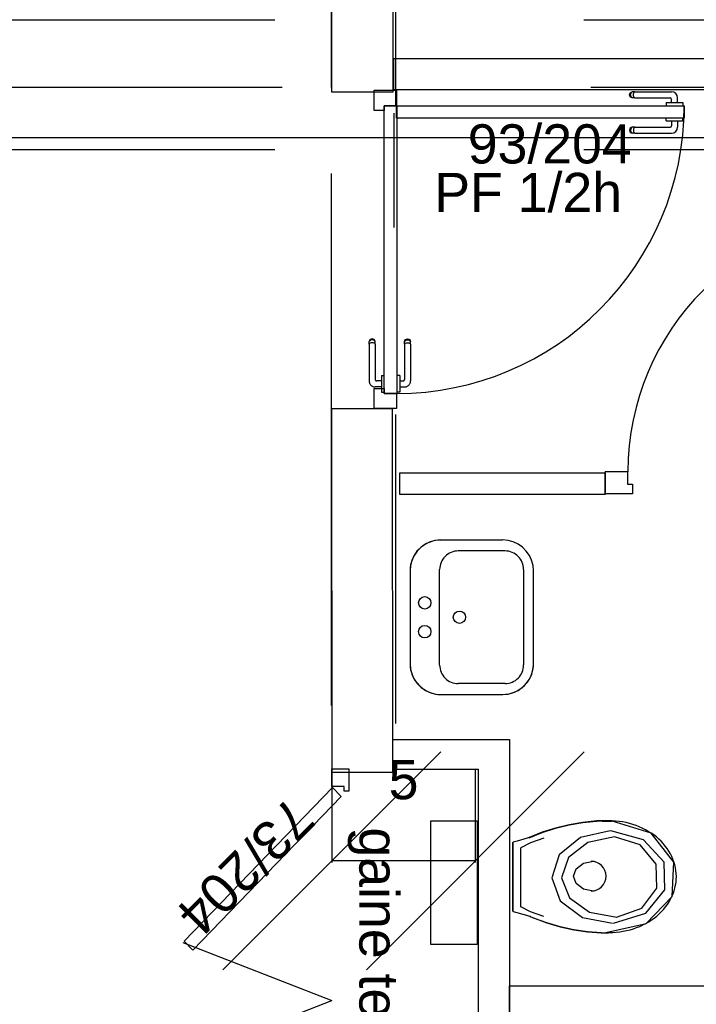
# Model space of a CAD drawing. Header units: millimetres. Extents: x -15 to 127, y -65 to 67.
# Tile 37 of 256: x 36.279 to 36.498, y -51.513 to -51.195. Entities that reach past the tile are written whole.
import ezdxf

# ---------------------------------------------------------------- set-up
doc = ezdxf.new("R2010")
doc.units = ezdxf.units.MM
doc.header["$MEASUREMENT"] = 0
doc.linetypes.add('PC_DASH_2', pattern=[0.125, 0.055556, -0.069444])
doc.linetypes.add('PC_DASH_3', pattern=[0.055556, 0.027778, -0.027778])
doc.layers.add('Calque 5', color=7, linetype='Continuous')
doc.styles.get("Standard").update_dxf_attribs({"font": 'BKANT.TTF'})

# ---------------------------------------------------------------- blocks, each defined once
blk = doc.blocks.new('PD_26481')
at = {"layer": 'Calque 5', "color": 0}
for p, q in [((12.5579, -37.64966), (12.62845, -37.57911)), ((12.67492, -37.57911), (12.60437, -37.64966)), ((12.63964, -37.61439), (12.59318, -37.61439))]:
    blk.add_line(p, q, dxfattribs=at)
at = {"layer": 'Calque 5', "color": 0, "insert": (12.61641, -37.58177), "char_height": 0.012678, "width": 0.0176389, "attachment_point": 2}
blk.add_mtext('{\\fArial|b0|i0|c0|p34;\\W0.98;5}', dxfattribs=at)
blk = doc.blocks.new('PD_26480')
at = {"layer": 'Calque 5', "color": 0}
for p, q in [((12.59318, -37.58419), (12.59318, -37.61489)), ((12.63964, -37.58494), (12.63964, -37.61489))]:
    blk.add_line(p, q, dxfattribs=at)
at = {"layer": 'Calque 5'}
blk.add_blockref('PD_26481', (0, 0), dxfattribs=at)
blk = doc.blocks.new('PD_26698')
at = {"layer": 'Calque 5', "color": 0}
for points in [[(12.54496, -37.67843), (12.59319, -37.6596)], [(12.54532, -37.67879), (12.54815, -37.67587), (12.59623, -37.72561), (12.5934, -37.72853), (12.54532, -37.67879)], [(12.59319, -37.7346), (12.59869, -37.7346), (12.59869, -37.72736), (12.59719, -37.72736), (12.59719, -37.72891), (12.59319, -37.72891), (12.59319, -37.7346)]]:
    blk.add_lwpolyline(points, dxfattribs=at)
blk = doc.blocks.new('PD_26699')
at = {"layer": 'Calque 5', "color": 0}
for points in [[(12.59319, -37.5846), (12.59869, -37.5846), (12.59869, -37.59184), (12.59719, -37.59184), (12.59719, -37.59029), (12.59319, -37.59029), (12.59319, -37.5846)], [(12.54532, -37.64041), (12.54815, -37.64333), (12.59623, -37.59359), (12.5934, -37.59067), (12.54532, -37.64041)], [(12.54496, -37.64077), (12.59319, -37.6596)]]:
    blk.add_lwpolyline(points, dxfattribs=at)
blk = doc.blocks.new('PD_26697')
at = {"layer": 'Calque 5'}
for name in ['PD_26699', 'PD_26698']:
    blk.add_blockref(name, (0, 0), dxfattribs=at)
blk = doc.blocks.new('PD_27005')
at = {"layer": 'Calque 5', "color": 0}
for p, q in [((12.68071, -37.6015), (12.68372, -37.6015)), ((12.65181, -37.63079), (12.65181, -37.60847)), ((12.65439, -37.62921), (12.65439, -37.61016)), ((12.68038, -37.6377), (12.68272, -37.6377))]:
    blk.add_line(p, q, dxfattribs=at)
for points in [[(12.65185, -37.63075), (12.65622, -37.63196), (12.65752, -37.63239), (12.65733, -37.63234), (12.65849, -37.63283), (12.66274, -37.63441), (12.6671, -37.63569), (12.67153, -37.63666), (12.67601, -37.63732), (12.68054, -37.63766), (12.68038, -37.63765), (12.68272, -37.63765), (12.68192, -37.63758), (12.68299, -37.63759), (12.68413, -37.63756), (12.68527, -37.63749), (12.6864, -37.63736), (12.68753, -37.63718), (12.68864, -37.63696), (12.68973, -37.63668), (12.69081, -37.63636), (12.69186, -37.636), (12.69289, -37.63558), (12.6939, -37.63513), (12.69487, -37.63463), (12.69581, -37.63409), (12.69671, -37.63351), (12.69758, -37.63289), (12.6984, -37.63224), (12.69919, -37.63155), (12.69993, -37.63082), (12.70062, -37.63007), (12.70126, -37.62929), (12.70185, -37.62848), (12.70239, -37.62764), (12.70288, -37.62679), (12.70331, -37.62591), (12.70369, -37.62501), (12.70401, -37.62411), (12.70427, -37.62318), (12.70448, -37.62225), (12.70462, -37.62131), (12.7047, -37.62037), (12.70473, -37.61942), (12.70469, -37.61848), (12.7046, -37.61753), (12.70444, -37.61659), (12.70423, -37.61566), (12.70396, -37.61474), (12.70363, -37.61384), (12.70324, -37.61295), (12.7028, -37.61207), (12.7023, -37.61122), (12.70175, -37.61039), (12.70115, -37.60959), (12.70049, -37.60881), (12.69979, -37.60806), (12.69905, -37.60734), (12.69826, -37.60666), (12.69742, -37.60601), (12.69655, -37.6054), (12.69564, -37.60483), (12.69469, -37.60429), (12.69371, -37.6038), (12.69271, -37.60335), (12.69167, -37.60295), (12.69061, -37.60259), (12.68953, -37.60228), (12.68844, -37.60202), (12.68732, -37.6018), (12.6862, -37.60163), (12.68506, -37.60151), (12.68392, -37.60144), (12.68372, -37.60145), (12.68071, -37.60145), (12.68054, -37.6014), (12.67901, -37.60148), (12.6745, -37.60193), (12.67003, -37.60269), (12.66562, -37.60377), (12.6613, -37.60515), (12.65709, -37.60683), (12.65752, -37.6067), (12.65318, -37.608), (12.65185, -37.60834), (12.65181, -37.60842), (12.65181, -37.63075)], [(12.65709, -37.60688), (12.6613, -37.6052), (12.66562, -37.60382), (12.67003, -37.60274), (12.6745, -37.60198), (12.67901, -37.60153), (12.68054, -37.60144)], [(12.68192, -37.63762), (12.69492, -37.63465), (12.70333, -37.62592), (12.70395, -37.61477), (12.69654, -37.60544), (12.68392, -37.60149)], [(12.6833, -37.60466), (12.6737, -37.60681), (12.66677, -37.61239), (12.66437, -37.61992), (12.66715, -37.62736), (12.67435, -37.63273), (12.68406, -37.63459)], [(12.68438, -37.63459), (12.69481, -37.63126), (12.701, -37.62379), (12.70074, -37.61484), (12.69412, -37.60761), (12.68351, -37.60466)], [(12.65752, -37.60675), (12.65318, -37.60805), (12.65185, -37.60838)], [(12.6618, -37.60708), (12.65752, -37.60858), (12.65439, -37.61021)], [(12.68473, -37.6066), (12.67603, -37.60847), (12.66976, -37.61332), (12.66758, -37.61985), (12.6701, -37.62631), (12.67662, -37.63098), (12.68541, -37.63259)], [(12.68535, -37.6326), (12.69357, -37.6297), (12.69845, -37.62321), (12.69824, -37.61545), (12.69303, -37.60916), (12.68466, -37.6066)], [(12.67785, -37.62418), (12.67463, -37.62353), (12.67228, -37.62176), (12.67142, -37.61934), (12.67228, -37.61692), (12.67463, -37.61514), (12.67785, -37.61449)], [(12.65185, -37.63079), (12.65622, -37.63201), (12.65752, -37.63243)], [(12.6618, -37.63234), (12.65752, -37.63085), (12.65439, -37.62921)], [(12.68054, -37.63771), (12.67601, -37.63737), (12.67153, -37.63671), (12.6671, -37.63573), (12.66274, -37.63446), (12.65849, -37.63288), (12.65733, -37.63239)]]:
    blk.add_lwpolyline(points, dxfattribs=at)
blk.add_arc((12.67712, -37.61934), 0.00484, 270, 90, dxfattribs=at)
blk = doc.blocks.new('PD_27010')
at = {"layer": 'Calque 5', "color": 0}
for p, q in [((12.68892, -37.48845), (12.68171, -37.48845)), ((12.68171, -37.49566), (12.68171, -37.48845)), ((12.69051, -37.49566), (12.68171, -37.49566))]:
    blk.add_line(p, q, dxfattribs=at)
blk.add_lwpolyline([(12.68892, -37.48845), (12.68892, -37.49246), (12.69051, -37.49246), (12.69051, -37.49566), (12.68892, -37.49566)], dxfattribs=at)
blk = doc.blocks.new('PD_27011')
at = {"layer": 'Calque 5', "color": 0}
for points in [[(12.76804, -37.41074), (12.77205, -37.41074), (12.77205, -37.40539), (12.76804, -37.40539), (12.76804, -37.41074)], [(12.76804, -37.48839), (12.77205, -37.48839), (12.77205, -37.48303), (12.76804, -37.48303), (12.76804, -37.48839)]]:
    blk.add_lwpolyline(points, dxfattribs=at)
blk = doc.blocks.new('PD_27009')
at = {"layer": 'Calque 5', "color": 0}
blk.add_line((12.77705, -37.49566), (12.77705, -37.48845), dxfattribs=at)
for points in [[(12.77205, -37.40534), (12.76804, -37.40534), (12.76804, -37.48845), (12.77205, -37.48845), (12.77205, -37.40534)], [(12.77205, -37.49246), (12.77046, -37.49246), (12.77046, -37.49566), (12.77705, -37.49566), (12.77705, -37.48845), (12.77205, -37.48845), (12.77205, -37.49246)]]:
    blk.add_lwpolyline(points, dxfattribs=at)
blk.add_arc((12.77205, -37.48845), 0.083, 90, 180, dxfattribs=at)
at = {"layer": 'Calque 5'}
for name in ['PD_27011', 'PD_27010']:
    blk.add_blockref(name, (0, 0), dxfattribs=at)
blk = doc.blocks.new('PD_27326')
at = {"layer": 'Calque 5', "color": 0}
for p, q in [((12.68959, -37.36647), (12.68965, -37.36612)), ((12.68965, -37.36681), (12.68959, -37.36647)), ((12.68965, -37.36612), (12.68982, -37.36582)), ((12.68982, -37.36582), (12.69009, -37.3656)), ((12.68989, -37.36647), (12.68995, -37.36612)), ((12.68995, -37.36681), (12.68989, -37.36647)), ((12.68995, -37.36612), (12.6901, -37.36582)), ((12.69009, -37.3656), (12.69041, -37.36548)), ((12.6901, -37.36582), (12.69034, -37.3656)), ((12.69063, -37.36548), (12.69041, -37.36548)), ((12.69125, -37.36548), (12.69063, -37.36548)), ((12.69082, -37.36647), (12.69085, -37.36612)), ((12.69085, -37.36681), (12.69082, -37.36647)), ((12.69085, -37.36612), (12.69094, -37.36582)), ((12.69094, -37.36582), (12.69108, -37.3656)), ((12.69125, -37.36548), (12.70315, -37.36548)), ((12.68982, -37.36711), (12.68965, -37.36681)), ((12.69009, -37.36733), (12.68982, -37.36711)), ((12.6901, -37.36711), (12.68995, -37.36681)), ((12.69041, -37.36745), (12.69009, -37.36733)), ((12.69034, -37.36733), (12.6901, -37.36711)), ((12.69063, -37.36745), (12.69041, -37.36745)), ((12.69125, -37.36745), (12.69063, -37.36745)), ((12.69094, -37.36711), (12.69085, -37.36681)), ((12.69108, -37.36733), (12.69094, -37.36711)), ((12.69125, -37.36745), (12.70268, -37.36745)), ((12.70146, -37.369), (12.70162, -37.369)), ((12.70146, -37.369), (12.70146, -37.36901)), ((12.70146, -37.36901), (12.70146, -37.36999)), ((12.70162, -37.369), (12.70209, -37.369)), ((12.70209, -37.369), (12.70281, -37.369)), ((12.70281, -37.369), (12.70369, -37.369)), ((12.70318, -37.369), (12.70318, -37.36795)), ((12.70369, -37.369), (12.70463, -37.369)), ((12.70463, -37.369), (12.70552, -37.369)), ((12.70515, -37.369), (12.70515, -37.36748)), ((12.70552, -37.369), (12.70624, -37.369)), ((12.70624, -37.369), (12.7067, -37.369)), ((12.7067, -37.369), (12.70687, -37.369)), ((12.70687, -37.369), (12.70687, -37.36901)), ((12.70687, -37.36901), (12.70687, -37.36999)), ((12.70146, -37.36999), (12.70146, -37.37)), ((12.70687, -37.36999), (12.70687, -37.37))]:
    blk.add_line(p, q, dxfattribs=at)
for centre, radius in [((12.70315, -37.36748), 0.002), ((12.70268, -37.36795), 0.000501)]:
    blk.add_arc(centre, radius, 0, 90, dxfattribs=at)
blk = doc.blocks.new('PD_27327')
at = {"layer": 'Calque 5', "color": 0}
for p, q in [((12.70146, -37.37392), (12.70146, -37.37391)), ((12.70146, -37.3749), (12.70146, -37.37392)), ((12.70146, -37.37491), (12.70146, -37.3749)), ((12.70146, -37.37491), (12.70162, -37.37491)), ((12.70162, -37.37491), (12.70209, -37.37491)), ((12.70209, -37.37491), (12.70281, -37.37491)), ((12.70281, -37.37491), (12.70369, -37.37491)), ((12.70318, -37.37491), (12.70318, -37.37647)), ((12.70369, -37.37491), (12.70463, -37.37491)), ((12.70463, -37.37491), (12.70552, -37.37491)), ((12.70515, -37.37491), (12.70515, -37.37694)), ((12.70552, -37.37491), (12.70624, -37.37491)), ((12.70624, -37.37491), (12.7067, -37.37491)), ((12.7067, -37.37491), (12.70687, -37.37491)), ((12.70687, -37.37392), (12.70687, -37.37391)), ((12.70687, -37.3749), (12.70687, -37.37392)), ((12.70687, -37.37491), (12.70687, -37.3749)), ((12.68965, -37.37762), (12.68959, -37.37796)), ((12.68959, -37.37796), (12.68965, -37.3783)), ((12.68982, -37.37732), (12.68965, -37.37762)), ((12.68965, -37.3783), (12.68982, -37.3786)), ((12.69009, -37.37709), (12.68982, -37.37732)), ((12.68982, -37.3786), (12.69009, -37.37883)), ((12.68995, -37.37762), (12.68989, -37.37796)), ((12.68989, -37.37796), (12.68995, -37.3783)), ((12.6901, -37.37732), (12.68995, -37.37762)), ((12.68995, -37.3783), (12.6901, -37.3786)), ((12.69041, -37.37697), (12.69009, -37.37709)), ((12.69009, -37.37883), (12.69041, -37.37894)), ((12.69034, -37.37709), (12.6901, -37.37732)), ((12.6901, -37.3786), (12.69034, -37.37883)), ((12.69063, -37.37697), (12.69041, -37.37697)), ((12.69063, -37.37894), (12.69041, -37.37894)), ((12.69125, -37.37697), (12.69063, -37.37697)), ((12.69125, -37.37894), (12.69063, -37.37894)), ((12.69085, -37.37762), (12.69082, -37.37796)), ((12.69082, -37.37796), (12.69085, -37.3783)), ((12.69094, -37.37732), (12.69085, -37.37762)), ((12.69085, -37.3783), (12.69094, -37.3786)), ((12.69108, -37.37709), (12.69094, -37.37732)), ((12.69094, -37.3786), (12.69108, -37.37883)), ((12.69125, -37.37697), (12.70268, -37.37697)), ((12.69125, -37.37894), (12.70315, -37.37894))]:
    blk.add_line(p, q, dxfattribs=at)
for centre, radius in [((12.70268, -37.37647), 0.000501), ((12.70315, -37.37694), 0.002)]:
    blk.add_arc(centre, radius, 270, 0, dxfattribs=at)
blk = doc.blocks.new('PD_27325')
at = {"layer": 'Calque 5'}
for name in ['PD_27326', 'PD_27327']:
    blk.add_blockref(name, (0, 0), dxfattribs=at)
blk = doc.blocks.new('PD_27330')
at = {"layer": 'Calque 5', "color": 0, "linetype": 'PC_DASH_3'}
for p, q in [((12.61673, -37.44629), (12.61685, -37.44597)), ((12.61673, -37.44651), (12.61673, -37.44629)), ((12.61685, -37.44597), (12.61707, -37.4457)), ((12.61685, -37.44622), (12.61707, -37.44598)), ((12.61707, -37.4457), (12.61737, -37.44553)), ((12.61707, -37.44598), (12.61737, -37.44582)), ((12.61737, -37.44553), (12.61772, -37.44547)), ((12.61737, -37.44582), (12.61772, -37.44577)), ((12.61772, -37.44547), (12.61806, -37.44553)), ((12.61772, -37.44577), (12.61806, -37.44582)), ((12.61806, -37.44553), (12.61836, -37.4457)), ((12.61806, -37.44582), (12.61836, -37.44598)), ((12.61836, -37.4457), (12.61858, -37.44597)), ((12.61836, -37.44598), (12.61858, -37.44622)), ((12.61858, -37.44597), (12.6187, -37.44629)), ((12.6187, -37.44651), (12.6187, -37.44629)), ((12.61673, -37.44713), (12.61673, -37.44651)), ((12.61673, -37.44713), (12.61673, -37.45856)), ((12.61685, -37.44696), (12.61707, -37.44682)), ((12.61707, -37.44682), (12.61737, -37.44673)), ((12.61737, -37.44673), (12.61772, -37.4467)), ((12.61772, -37.4467), (12.61806, -37.44673)), ((12.61806, -37.44673), (12.61836, -37.44682)), ((12.61836, -37.44682), (12.61858, -37.44696)), ((12.6187, -37.44713), (12.6187, -37.44651)), ((12.6187, -37.44713), (12.6187, -37.45903)), ((12.61419, -37.45734), (12.61418, -37.45734)), ((12.61517, -37.45734), (12.61419, -37.45734)), ((12.61518, -37.45734), (12.61517, -37.45734)), ((12.61518, -37.45734), (12.61518, -37.4575)), ((12.61518, -37.4575), (12.61518, -37.45797)), ((12.61518, -37.45797), (12.61518, -37.45869)), ((12.61518, -37.45869), (12.61518, -37.45957)), ((12.61518, -37.45906), (12.61623, -37.45906)), ((12.61518, -37.45957), (12.61518, -37.46051)), ((12.61518, -37.46051), (12.61518, -37.46139)), ((12.61518, -37.46103), (12.6167, -37.46103)), ((12.61518, -37.46139), (12.61518, -37.46211)), ((12.61518, -37.46211), (12.61518, -37.46258)), ((12.61419, -37.46275), (12.61418, -37.46275)), ((12.61517, -37.46275), (12.61419, -37.46275)), ((12.61518, -37.46275), (12.61517, -37.46275)), ((12.61518, -37.46258), (12.61518, -37.46275))]:
    blk.add_line(p, q, dxfattribs=at)
for centre, radius in [((12.61623, -37.45856), 0.000501), ((12.6167, -37.45903), 0.002)]:
    blk.add_arc(centre, radius, 270, 0, dxfattribs=at)
blk = doc.blocks.new('PD_27331')
at = {"layer": 'Calque 5', "color": 0, "linetype": 'PC_DASH_3'}
for p, q in [((12.60536, -37.44597), (12.60524, -37.44629)), ((12.60524, -37.44651), (12.60524, -37.44629)), ((12.60558, -37.4457), (12.60536, -37.44597)), ((12.60558, -37.44598), (12.60536, -37.44622)), ((12.60588, -37.44553), (12.60558, -37.4457)), ((12.60588, -37.44582), (12.60558, -37.44598)), ((12.60622, -37.44547), (12.60588, -37.44553)), ((12.60622, -37.44577), (12.60588, -37.44582)), ((12.60657, -37.44553), (12.60622, -37.44547)), ((12.60657, -37.44582), (12.60622, -37.44577)), ((12.60687, -37.4457), (12.60657, -37.44553)), ((12.60687, -37.44598), (12.60657, -37.44582)), ((12.60709, -37.44597), (12.60687, -37.4457)), ((12.60709, -37.44622), (12.60687, -37.44598)), ((12.60721, -37.44629), (12.60709, -37.44597)), ((12.60721, -37.44651), (12.60721, -37.44629)), ((12.60524, -37.44713), (12.60524, -37.44651)), ((12.60524, -37.44713), (12.60524, -37.45903)), ((12.60558, -37.44682), (12.60536, -37.44696)), ((12.60588, -37.44673), (12.60558, -37.44682)), ((12.60622, -37.4467), (12.60588, -37.44673)), ((12.60657, -37.44673), (12.60622, -37.4467)), ((12.60687, -37.44682), (12.60657, -37.44673)), ((12.60709, -37.44696), (12.60687, -37.44682)), ((12.60721, -37.44713), (12.60721, -37.44651)), ((12.60721, -37.44713), (12.60721, -37.45856)), ((12.60927, -37.45906), (12.60771, -37.45906)), ((12.60927, -37.45734), (12.60927, -37.4575)), ((12.60927, -37.45734), (12.60928, -37.45734)), ((12.60927, -37.4575), (12.60927, -37.45797)), ((12.60927, -37.45797), (12.60927, -37.45869)), ((12.60927, -37.45869), (12.60927, -37.45957)), ((12.60928, -37.45734), (12.61026, -37.45734)), ((12.61026, -37.45734), (12.61027, -37.45734)), ((12.60927, -37.46103), (12.60724, -37.46103)), ((12.60927, -37.45957), (12.60927, -37.46051)), ((12.60927, -37.46051), (12.60927, -37.46139)), ((12.60927, -37.46139), (12.60927, -37.46211)), ((12.60927, -37.46211), (12.60927, -37.46258)), ((12.60927, -37.46258), (12.60927, -37.46275)), ((12.60927, -37.46275), (12.60928, -37.46275)), ((12.60928, -37.46275), (12.61026, -37.46275)), ((12.61026, -37.46275), (12.61027, -37.46275))]:
    blk.add_line(p, q, dxfattribs=at)
for centre, radius in [((12.60724, -37.45903), 0.002), ((12.60771, -37.45856), 0.000501)]:
    blk.add_arc(centre, radius, 180, 270, dxfattribs=at)
blk = doc.blocks.new('PD_27329')
at = {"layer": 'Calque 5'}
for name in ['PD_27331', 'PD_27330']:
    blk.add_blockref(name, (0, 0), dxfattribs=at)
blk = doc.blocks.new('PD_27328')
at = {"layer": 'Calque 5', "color": 0, "linetype": 'PC_DASH_3'}
blk.add_lwpolyline([(12.61418, -37.46315), (12.61017, -37.46315), (12.61017, -37.37002), (12.61418, -37.37002), (12.61418, -37.46315)], dxfattribs=at)
at = {"layer": 'Calque 5'}
blk.add_blockref('PD_27329', (0, 0), dxfattribs=at)
blk = doc.blocks.new('PD_27324')
at = {"layer": 'Calque 5', "color": 0}
for points in [[(12.61013, -37.37001), (12.61013, -37.3716), (12.60693, -37.3716), (12.60693, -37.365), (12.61414, -37.365), (12.61414, -37.37001), (12.61013, -37.37001)], [(12.70727, -37.37001), (12.70727, -37.37401), (12.61414, -37.37401), (12.61414, -37.37001), (12.70727, -37.37001)], [(12.60693, -37.46799), (12.60693, -37.46154), (12.61013, -37.46154), (12.61013, -37.46313), (12.61414, -37.46313), (12.61414, -37.46799), (12.60693, -37.46799)]]:
    blk.add_lwpolyline(points, dxfattribs=at)
blk.add_arc((12.61414, -37.37001), 0.09313, 270, 0, dxfattribs=at)
at = {"layer": 'Calque 5'}
for name in ['PD_27325', 'PD_27328']:
    blk.add_blockref(name, (0, 0), dxfattribs=at)
blk = doc.blocks.new('PD_27824')
at = {"layer": 'Calque 5', "color": 0}
for p, q in [((12.5579, -37.64966), (12.62845, -37.57911)), ((12.67492, -37.57911), (12.60437, -37.64966)), ((12.63964, -37.61439), (12.59318, -37.61439))]:
    blk.add_line(p, q, dxfattribs=at)
at = {"layer": 'Calque 5', "color": 0, "insert": (12.61641, -37.58177), "char_height": 0.012678, "width": 0.0176389, "attachment_point": 2}
blk.add_mtext('{\\fArial|b0|i0|c0|p34;\\W0.98;5}', dxfattribs=at)
blk = doc.blocks.new('PD_27823')
at = {"layer": 'Calque 5', "color": 0}
for p, q in [((12.59318, -37.58419), (12.59318, -37.61489)), ((12.63964, -37.58494), (12.63964, -37.61489))]:
    blk.add_line(p, q, dxfattribs=at)
at = {"layer": 'Calque 5'}
blk.add_blockref('PD_27824', (0, 0), dxfattribs=at)
blk = doc.blocks.new('PD_28041')
at = {"layer": 'Calque 5', "color": 0}
for points in [[(12.54496, -37.67843), (12.59319, -37.6596)], [(12.54532, -37.67879), (12.54815, -37.67587), (12.59623, -37.72561), (12.5934, -37.72853), (12.54532, -37.67879)], [(12.59319, -37.7346), (12.59869, -37.7346), (12.59869, -37.72736), (12.59719, -37.72736), (12.59719, -37.72891), (12.59319, -37.72891), (12.59319, -37.7346)]]:
    blk.add_lwpolyline(points, dxfattribs=at)
blk = doc.blocks.new('PD_28042')
at = {"layer": 'Calque 5', "color": 0}
for points in [[(12.59319, -37.5846), (12.59869, -37.5846), (12.59869, -37.59184), (12.59719, -37.59184), (12.59719, -37.59029), (12.59319, -37.59029), (12.59319, -37.5846)], [(12.54532, -37.64041), (12.54815, -37.64333), (12.59623, -37.59359), (12.5934, -37.59067), (12.54532, -37.64041)], [(12.54496, -37.64077), (12.59319, -37.6596)]]:
    blk.add_lwpolyline(points, dxfattribs=at)
blk = doc.blocks.new('PD_28040')
at = {"layer": 'Calque 5'}
for name in ['PD_28042', 'PD_28041']:
    blk.add_blockref(name, (0, 0), dxfattribs=at)
blk = doc.blocks.new('PD_28348')
at = {"layer": 'Calque 5', "color": 0}
for p, q in [((12.68071, -37.6015), (12.68372, -37.6015)), ((12.65181, -37.63079), (12.65181, -37.60847)), ((12.65439, -37.62921), (12.65439, -37.61016)), ((12.68038, -37.6377), (12.68272, -37.6377))]:
    blk.add_line(p, q, dxfattribs=at)
for points in [[(12.65185, -37.63075), (12.65622, -37.63196), (12.65752, -37.63239), (12.65733, -37.63234), (12.65849, -37.63283), (12.66274, -37.63441), (12.6671, -37.63569), (12.67153, -37.63666), (12.67601, -37.63732), (12.68054, -37.63766), (12.68038, -37.63765), (12.68272, -37.63765), (12.68192, -37.63758), (12.68299, -37.63759), (12.68413, -37.63756), (12.68527, -37.63749), (12.6864, -37.63736), (12.68753, -37.63718), (12.68864, -37.63696), (12.68973, -37.63668), (12.69081, -37.63636), (12.69186, -37.636), (12.69289, -37.63558), (12.6939, -37.63513), (12.69487, -37.63463), (12.69581, -37.63409), (12.69671, -37.63351), (12.69758, -37.63289), (12.6984, -37.63224), (12.69919, -37.63155), (12.69993, -37.63082), (12.70062, -37.63007), (12.70126, -37.62929), (12.70185, -37.62848), (12.70239, -37.62764), (12.70288, -37.62679), (12.70331, -37.62591), (12.70369, -37.62501), (12.70401, -37.62411), (12.70427, -37.62318), (12.70448, -37.62225), (12.70462, -37.62131), (12.7047, -37.62037), (12.70473, -37.61942), (12.70469, -37.61848), (12.7046, -37.61753), (12.70444, -37.61659), (12.70423, -37.61566), (12.70396, -37.61474), (12.70363, -37.61384), (12.70324, -37.61295), (12.7028, -37.61207), (12.7023, -37.61122), (12.70175, -37.61039), (12.70115, -37.60959), (12.70049, -37.60881), (12.69979, -37.60806), (12.69905, -37.60734), (12.69826, -37.60666), (12.69742, -37.60601), (12.69655, -37.6054), (12.69564, -37.60483), (12.69469, -37.60429), (12.69371, -37.6038), (12.69271, -37.60335), (12.69167, -37.60295), (12.69061, -37.60259), (12.68953, -37.60228), (12.68844, -37.60202), (12.68732, -37.6018), (12.6862, -37.60163), (12.68506, -37.60151), (12.68392, -37.60144), (12.68372, -37.60145), (12.68071, -37.60145), (12.68054, -37.6014), (12.67901, -37.60148), (12.6745, -37.60193), (12.67003, -37.60269), (12.66562, -37.60377), (12.6613, -37.60515), (12.65709, -37.60683), (12.65752, -37.6067), (12.65318, -37.608), (12.65185, -37.60834), (12.65181, -37.60842), (12.65181, -37.63075)], [(12.65709, -37.60688), (12.6613, -37.6052), (12.66562, -37.60382), (12.67003, -37.60274), (12.6745, -37.60198), (12.67901, -37.60153), (12.68054, -37.60144)], [(12.68192, -37.63762), (12.69492, -37.63465), (12.70333, -37.62592), (12.70395, -37.61477), (12.69654, -37.60544), (12.68392, -37.60149)], [(12.6833, -37.60466), (12.6737, -37.60681), (12.66677, -37.61239), (12.66437, -37.61992), (12.66715, -37.62736), (12.67435, -37.63273), (12.68406, -37.63459)], [(12.68438, -37.63459), (12.69481, -37.63126), (12.701, -37.62379), (12.70074, -37.61484), (12.69412, -37.60761), (12.68351, -37.60466)], [(12.65752, -37.60675), (12.65318, -37.60805), (12.65185, -37.60838)], [(12.6618, -37.60708), (12.65752, -37.60858), (12.65439, -37.61021)], [(12.68473, -37.6066), (12.67603, -37.60847), (12.66976, -37.61332), (12.66758, -37.61985), (12.6701, -37.62631), (12.67662, -37.63098), (12.68541, -37.63259)], [(12.68535, -37.6326), (12.69357, -37.6297), (12.69845, -37.62321), (12.69824, -37.61545), (12.69303, -37.60916), (12.68466, -37.6066)], [(12.67785, -37.62418), (12.67463, -37.62353), (12.67228, -37.62176), (12.67142, -37.61934), (12.67228, -37.61692), (12.67463, -37.61514), (12.67785, -37.61449)], [(12.65185, -37.63079), (12.65622, -37.63201), (12.65752, -37.63243)], [(12.6618, -37.63234), (12.65752, -37.63085), (12.65439, -37.62921)], [(12.68054, -37.63771), (12.67601, -37.63737), (12.67153, -37.63671), (12.6671, -37.63573), (12.66274, -37.63446), (12.65849, -37.63288), (12.65733, -37.63239)]]:
    blk.add_lwpolyline(points, dxfattribs=at)
blk.add_arc((12.67712, -37.61934), 0.00484, 270, 90, dxfattribs=at)
blk = doc.blocks.new('PD_28353')
at = {"layer": 'Calque 5', "color": 0}
for p, q in [((12.68892, -37.48845), (12.68171, -37.48845)), ((12.68171, -37.49566), (12.68171, -37.48845)), ((12.69051, -37.49566), (12.68171, -37.49566))]:
    blk.add_line(p, q, dxfattribs=at)
blk.add_lwpolyline([(12.68892, -37.48845), (12.68892, -37.49246), (12.69051, -37.49246), (12.69051, -37.49566), (12.68892, -37.49566)], dxfattribs=at)
blk = doc.blocks.new('PD_28354')
at = {"layer": 'Calque 5', "color": 0}
for points in [[(12.76804, -37.41074), (12.77205, -37.41074), (12.77205, -37.40539), (12.76804, -37.40539), (12.76804, -37.41074)], [(12.76804, -37.48839), (12.77205, -37.48839), (12.77205, -37.48303), (12.76804, -37.48303), (12.76804, -37.48839)]]:
    blk.add_lwpolyline(points, dxfattribs=at)
blk = doc.blocks.new('PD_28352')
at = {"layer": 'Calque 5', "color": 0}
blk.add_line((12.77705, -37.49566), (12.77705, -37.48845), dxfattribs=at)
for points in [[(12.77205, -37.40534), (12.76804, -37.40534), (12.76804, -37.48845), (12.77205, -37.48845), (12.77205, -37.40534)], [(12.77205, -37.49246), (12.77046, -37.49246), (12.77046, -37.49566), (12.77705, -37.49566), (12.77705, -37.48845), (12.77205, -37.48845), (12.77205, -37.49246)]]:
    blk.add_lwpolyline(points, dxfattribs=at)
blk.add_arc((12.77205, -37.48845), 0.083, 90, 180, dxfattribs=at)
at = {"layer": 'Calque 5'}
for name in ['PD_28354', 'PD_28353']:
    blk.add_blockref(name, (0, 0), dxfattribs=at)
blk = doc.blocks.new('PD_28669')
at = {"layer": 'Calque 5', "color": 0}
for p, q in [((12.68959, -37.36647), (12.68965, -37.36612)), ((12.68965, -37.36681), (12.68959, -37.36647)), ((12.68965, -37.36612), (12.68982, -37.36582)), ((12.68982, -37.36582), (12.69009, -37.3656)), ((12.68989, -37.36647), (12.68995, -37.36612)), ((12.68995, -37.36681), (12.68989, -37.36647)), ((12.68995, -37.36612), (12.6901, -37.36582)), ((12.69009, -37.3656), (12.69041, -37.36548)), ((12.6901, -37.36582), (12.69034, -37.3656)), ((12.69063, -37.36548), (12.69041, -37.36548)), ((12.69125, -37.36548), (12.69063, -37.36548)), ((12.69082, -37.36647), (12.69085, -37.36612)), ((12.69085, -37.36681), (12.69082, -37.36647)), ((12.69085, -37.36612), (12.69094, -37.36582)), ((12.69094, -37.36582), (12.69108, -37.3656)), ((12.69125, -37.36548), (12.70315, -37.36548)), ((12.68982, -37.36711), (12.68965, -37.36681)), ((12.69009, -37.36733), (12.68982, -37.36711)), ((12.6901, -37.36711), (12.68995, -37.36681)), ((12.69041, -37.36745), (12.69009, -37.36733)), ((12.69034, -37.36733), (12.6901, -37.36711)), ((12.69063, -37.36745), (12.69041, -37.36745)), ((12.69125, -37.36745), (12.69063, -37.36745)), ((12.69094, -37.36711), (12.69085, -37.36681)), ((12.69108, -37.36733), (12.69094, -37.36711)), ((12.69125, -37.36745), (12.70268, -37.36745)), ((12.70146, -37.369), (12.70162, -37.369)), ((12.70146, -37.369), (12.70146, -37.36901)), ((12.70146, -37.36901), (12.70146, -37.36999)), ((12.70162, -37.369), (12.70209, -37.369)), ((12.70209, -37.369), (12.70281, -37.369)), ((12.70281, -37.369), (12.70369, -37.369)), ((12.70318, -37.369), (12.70318, -37.36795)), ((12.70369, -37.369), (12.70463, -37.369)), ((12.70463, -37.369), (12.70552, -37.369)), ((12.70515, -37.369), (12.70515, -37.36748)), ((12.70552, -37.369), (12.70624, -37.369)), ((12.70624, -37.369), (12.7067, -37.369)), ((12.7067, -37.369), (12.70687, -37.369)), ((12.70687, -37.369), (12.70687, -37.36901)), ((12.70687, -37.36901), (12.70687, -37.36999)), ((12.70146, -37.36999), (12.70146, -37.37)), ((12.70687, -37.36999), (12.70687, -37.37))]:
    blk.add_line(p, q, dxfattribs=at)
for centre, radius in [((12.70315, -37.36748), 0.002), ((12.70268, -37.36795), 0.000501)]:
    blk.add_arc(centre, radius, 0, 90, dxfattribs=at)
blk = doc.blocks.new('PD_28670')
at = {"layer": 'Calque 5', "color": 0}
for p, q in [((12.70146, -37.37392), (12.70146, -37.37391)), ((12.70146, -37.3749), (12.70146, -37.37392)), ((12.70146, -37.37491), (12.70146, -37.3749)), ((12.70146, -37.37491), (12.70162, -37.37491)), ((12.70162, -37.37491), (12.70209, -37.37491)), ((12.70209, -37.37491), (12.70281, -37.37491)), ((12.70281, -37.37491), (12.70369, -37.37491)), ((12.70318, -37.37491), (12.70318, -37.37647)), ((12.70369, -37.37491), (12.70463, -37.37491)), ((12.70463, -37.37491), (12.70552, -37.37491)), ((12.70515, -37.37491), (12.70515, -37.37694)), ((12.70552, -37.37491), (12.70624, -37.37491)), ((12.70624, -37.37491), (12.7067, -37.37491)), ((12.7067, -37.37491), (12.70687, -37.37491)), ((12.70687, -37.37392), (12.70687, -37.37391)), ((12.70687, -37.3749), (12.70687, -37.37392)), ((12.70687, -37.37491), (12.70687, -37.3749)), ((12.68965, -37.37762), (12.68959, -37.37796)), ((12.68959, -37.37796), (12.68965, -37.3783)), ((12.68982, -37.37732), (12.68965, -37.37762)), ((12.68965, -37.3783), (12.68982, -37.3786)), ((12.69009, -37.37709), (12.68982, -37.37732)), ((12.68982, -37.3786), (12.69009, -37.37883)), ((12.68995, -37.37762), (12.68989, -37.37796)), ((12.68989, -37.37796), (12.68995, -37.3783)), ((12.6901, -37.37732), (12.68995, -37.37762)), ((12.68995, -37.3783), (12.6901, -37.3786)), ((12.69041, -37.37697), (12.69009, -37.37709)), ((12.69009, -37.37883), (12.69041, -37.37894)), ((12.69034, -37.37709), (12.6901, -37.37732)), ((12.6901, -37.3786), (12.69034, -37.37883)), ((12.69063, -37.37697), (12.69041, -37.37697)), ((12.69063, -37.37894), (12.69041, -37.37894)), ((12.69125, -37.37697), (12.69063, -37.37697)), ((12.69125, -37.37894), (12.69063, -37.37894)), ((12.69085, -37.37762), (12.69082, -37.37796)), ((12.69082, -37.37796), (12.69085, -37.3783)), ((12.69094, -37.37732), (12.69085, -37.37762)), ((12.69085, -37.3783), (12.69094, -37.3786)), ((12.69108, -37.37709), (12.69094, -37.37732)), ((12.69094, -37.3786), (12.69108, -37.37883)), ((12.69125, -37.37697), (12.70268, -37.37697)), ((12.69125, -37.37894), (12.70315, -37.37894))]:
    blk.add_line(p, q, dxfattribs=at)
for centre, radius in [((12.70268, -37.37647), 0.000501), ((12.70315, -37.37694), 0.002)]:
    blk.add_arc(centre, radius, 270, 0, dxfattribs=at)
blk = doc.blocks.new('PD_28668')
at = {"layer": 'Calque 5'}
for name in ['PD_28669', 'PD_28670']:
    blk.add_blockref(name, (0, 0), dxfattribs=at)
blk = doc.blocks.new('PD_28673')
at = {"layer": 'Calque 5', "color": 0, "linetype": 'PC_DASH_3'}
for p, q in [((12.61673, -37.44629), (12.61685, -37.44597)), ((12.61673, -37.44651), (12.61673, -37.44629)), ((12.61685, -37.44597), (12.61707, -37.4457)), ((12.61685, -37.44622), (12.61707, -37.44598)), ((12.61707, -37.4457), (12.61737, -37.44553)), ((12.61707, -37.44598), (12.61737, -37.44582)), ((12.61737, -37.44553), (12.61772, -37.44547)), ((12.61737, -37.44582), (12.61772, -37.44577)), ((12.61772, -37.44547), (12.61806, -37.44553)), ((12.61772, -37.44577), (12.61806, -37.44582)), ((12.61806, -37.44553), (12.61836, -37.4457)), ((12.61806, -37.44582), (12.61836, -37.44598)), ((12.61836, -37.4457), (12.61858, -37.44597)), ((12.61836, -37.44598), (12.61858, -37.44622)), ((12.61858, -37.44597), (12.6187, -37.44629)), ((12.6187, -37.44651), (12.6187, -37.44629)), ((12.61673, -37.44713), (12.61673, -37.44651)), ((12.61673, -37.44713), (12.61673, -37.45856)), ((12.61685, -37.44696), (12.61707, -37.44682)), ((12.61707, -37.44682), (12.61737, -37.44673)), ((12.61737, -37.44673), (12.61772, -37.4467)), ((12.61772, -37.4467), (12.61806, -37.44673)), ((12.61806, -37.44673), (12.61836, -37.44682)), ((12.61836, -37.44682), (12.61858, -37.44696)), ((12.6187, -37.44713), (12.6187, -37.44651)), ((12.6187, -37.44713), (12.6187, -37.45903)), ((12.61419, -37.45734), (12.61418, -37.45734)), ((12.61517, -37.45734), (12.61419, -37.45734)), ((12.61518, -37.45734), (12.61517, -37.45734)), ((12.61518, -37.45734), (12.61518, -37.4575)), ((12.61518, -37.4575), (12.61518, -37.45797)), ((12.61518, -37.45797), (12.61518, -37.45869)), ((12.61518, -37.45869), (12.61518, -37.45957)), ((12.61518, -37.45906), (12.61623, -37.45906)), ((12.61518, -37.45957), (12.61518, -37.46051)), ((12.61518, -37.46051), (12.61518, -37.46139)), ((12.61518, -37.46103), (12.6167, -37.46103)), ((12.61518, -37.46139), (12.61518, -37.46211)), ((12.61518, -37.46211), (12.61518, -37.46258)), ((12.61419, -37.46275), (12.61418, -37.46275)), ((12.61517, -37.46275), (12.61419, -37.46275)), ((12.61518, -37.46275), (12.61517, -37.46275)), ((12.61518, -37.46258), (12.61518, -37.46275))]:
    blk.add_line(p, q, dxfattribs=at)
for centre, radius in [((12.61623, -37.45856), 0.000501), ((12.6167, -37.45903), 0.002)]:
    blk.add_arc(centre, radius, 270, 0, dxfattribs=at)
blk = doc.blocks.new('PD_28674')
at = {"layer": 'Calque 5', "color": 0, "linetype": 'PC_DASH_3'}
for p, q in [((12.60536, -37.44597), (12.60524, -37.44629)), ((12.60524, -37.44651), (12.60524, -37.44629)), ((12.60558, -37.4457), (12.60536, -37.44597)), ((12.60558, -37.44598), (12.60536, -37.44622)), ((12.60588, -37.44553), (12.60558, -37.4457)), ((12.60588, -37.44582), (12.60558, -37.44598)), ((12.60622, -37.44547), (12.60588, -37.44553)), ((12.60622, -37.44577), (12.60588, -37.44582)), ((12.60657, -37.44553), (12.60622, -37.44547)), ((12.60657, -37.44582), (12.60622, -37.44577)), ((12.60687, -37.4457), (12.60657, -37.44553)), ((12.60687, -37.44598), (12.60657, -37.44582)), ((12.60709, -37.44597), (12.60687, -37.4457)), ((12.60709, -37.44622), (12.60687, -37.44598)), ((12.60721, -37.44629), (12.60709, -37.44597)), ((12.60721, -37.44651), (12.60721, -37.44629)), ((12.60524, -37.44713), (12.60524, -37.44651)), ((12.60524, -37.44713), (12.60524, -37.45903)), ((12.60558, -37.44682), (12.60536, -37.44696)), ((12.60588, -37.44673), (12.60558, -37.44682)), ((12.60622, -37.4467), (12.60588, -37.44673)), ((12.60657, -37.44673), (12.60622, -37.4467)), ((12.60687, -37.44682), (12.60657, -37.44673)), ((12.60709, -37.44696), (12.60687, -37.44682)), ((12.60721, -37.44713), (12.60721, -37.44651)), ((12.60721, -37.44713), (12.60721, -37.45856)), ((12.60927, -37.45906), (12.60771, -37.45906)), ((12.60927, -37.45734), (12.60927, -37.4575)), ((12.60927, -37.45734), (12.60928, -37.45734)), ((12.60927, -37.4575), (12.60927, -37.45797)), ((12.60927, -37.45797), (12.60927, -37.45869)), ((12.60927, -37.45869), (12.60927, -37.45957)), ((12.60928, -37.45734), (12.61026, -37.45734)), ((12.61026, -37.45734), (12.61027, -37.45734)), ((12.60927, -37.46103), (12.60724, -37.46103)), ((12.60927, -37.45957), (12.60927, -37.46051)), ((12.60927, -37.46051), (12.60927, -37.46139)), ((12.60927, -37.46139), (12.60927, -37.46211)), ((12.60927, -37.46211), (12.60927, -37.46258)), ((12.60927, -37.46258), (12.60927, -37.46275)), ((12.60927, -37.46275), (12.60928, -37.46275)), ((12.60928, -37.46275), (12.61026, -37.46275)), ((12.61026, -37.46275), (12.61027, -37.46275))]:
    blk.add_line(p, q, dxfattribs=at)
for centre, radius in [((12.60724, -37.45903), 0.002), ((12.60771, -37.45856), 0.000501)]:
    blk.add_arc(centre, radius, 180, 270, dxfattribs=at)
blk = doc.blocks.new('PD_28672')
at = {"layer": 'Calque 5'}
for name in ['PD_28674', 'PD_28673']:
    blk.add_blockref(name, (0, 0), dxfattribs=at)
blk = doc.blocks.new('PD_28671')
at = {"layer": 'Calque 5', "color": 0, "linetype": 'PC_DASH_3'}
blk.add_lwpolyline([(12.61418, -37.46315), (12.61017, -37.46315), (12.61017, -37.37002), (12.61418, -37.37002), (12.61418, -37.46315)], dxfattribs=at)
at = {"layer": 'Calque 5'}
blk.add_blockref('PD_28672', (0, 0), dxfattribs=at)
blk = doc.blocks.new('PD_28667')
at = {"layer": 'Calque 5', "color": 0}
for points in [[(12.61013, -37.37001), (12.61013, -37.3716), (12.60693, -37.3716), (12.60693, -37.365), (12.61414, -37.365), (12.61414, -37.37001), (12.61013, -37.37001)], [(12.70727, -37.37001), (12.70727, -37.37401), (12.61414, -37.37401), (12.61414, -37.37001), (12.70727, -37.37001)], [(12.60693, -37.46799), (12.60693, -37.46154), (12.61013, -37.46154), (12.61013, -37.46313), (12.61414, -37.46313), (12.61414, -37.46799), (12.60693, -37.46799)]]:
    blk.add_lwpolyline(points, dxfattribs=at)
blk.add_arc((12.61414, -37.37001), 0.09313, 270, 0, dxfattribs=at)
at = {"layer": 'Calque 5'}
for name in ['PD_28668', 'PD_28671']:
    blk.add_blockref(name, (0, 0), dxfattribs=at)

msp = doc.modelspace()

# ---------------------------------------------------------------- linework, layer by layer
at = {"layer": 'Calque 5', "color": 0, "linetype": 'PC_DASH_2'}
for p, q in [((36.38027, -53.01663), (36.38027, -50.54874)), ((36.38027, -53.01663), (36.38027, -50.54874)), ((36.40102, -53.02245), (36.40102, -50.55399)), ((36.40102, -53.02245), (36.40102, -50.55399)), ((36.96191, -51.19494), (35.63783, -51.19494)), ((36.96191, -51.19494), (35.63783, -51.19494)), ((36.96425, -51.2167), (35.63779, -51.2167)), ((36.96425, -51.2167), (35.63779, -51.2167)), ((36.96191, -51.23681), (35.63783, -51.23681)), ((36.96191, -51.23681), (35.63783, -51.23681))]:
    msp.add_line(p, q, dxfattribs=at)
at = {"layer": 'Calque 5', "color": 0}
for p, q in [((36.4004, -51.22496), (36.4004, -51.26201)), ((36.4004, -51.22496), (36.4004, -51.26201)), ((36.38011, -51.24455), (36.38011, -51.32633)), ((36.38011, -51.24455), (36.38011, -51.32633)), ((36.41564, -51.36312), (36.43564, -51.36311)), ((36.41564, -51.36312), (36.43564, -51.36311)), ((36.43645, -51.36666), (36.42125, -51.36666)), ((36.43645, -51.36666), (36.42125, -51.36666)), ((36.40565, -51.37312), (36.40565, -51.40312)), ((36.40565, -51.37312), (36.40565, -51.40312)), ((36.41525, -51.40357), (36.41525, -51.37267)), ((36.41525, -51.40357), (36.41525, -51.37267)), ((36.44245, -51.37266), (36.44245, -51.40356)), ((36.44245, -51.37266), (36.44245, -51.40356)), ((36.44565, -51.40311), (36.44565, -51.37311)), ((36.44565, -51.40311), (36.44565, -51.37311)), ((36.43645, -51.40956), (36.42125, -51.40957)), ((36.43645, -51.40956), (36.42125, -51.40957)), ((36.41565, -51.41312), (36.43565, -51.41311)), ((36.41565, -51.41312), (36.43565, -51.41311)), ((36.40006, -51.42766), (36.43789, -51.42769)), ((36.40006, -51.42766), (36.43789, -51.42769)), ((36.43789, -51.42769), (36.43785, -51.59744)), ((36.43789, -51.42769), (36.43785, -51.59744)), ((36.40007, -51.43725), (36.42784, -51.43725)), ((36.40007, -51.43725), (36.42784, -51.43725)), ((36.42781, -51.58796), (36.42784, -51.43725)), ((36.42781, -51.58796), (36.42784, -51.43725))]:
    msp.add_line(p, q, dxfattribs=at)
for points in [[(36.38018, -51.18093), (36.38018, -51.21803), (36.40018, -51.21803), (36.40018, -51.18093), (36.38018, -51.18093)], [(36.38018, -51.18093), (36.38018, -51.21803), (36.40018, -51.21803), (36.40018, -51.18093), (36.38018, -51.18093)], [(36.4003, -51.20738), (36.4003, -51.21738), (36.94111, -51.21738), (36.94111, -51.20738), (36.4003, -51.20738)], [(36.4003, -51.20738), (36.4003, -51.21738), (36.94111, -51.21738), (36.94111, -51.20738), (36.4003, -51.20738)], [(36.98046, -51.23285), (36.98046, -53.06687), (35.56099, -53.06163), (35.56099, -52.68905), (35.62134, -52.6943), (35.61872, -51.23285), (36.98046, -51.23285)], [(36.98046, -51.23285), (36.98046, -53.06687), (35.56099, -53.06163), (35.56099, -52.68905), (35.62134, -52.6943), (35.61872, -51.23285), (36.98046, -51.23285)], [(36.38027, -51.32066), (36.38034, -51.43829), (36.39973, -51.43828), (36.40009, -51.43828), (36.40002, -51.32065), (36.38027, -51.32066)], [(36.38027, -51.32066), (36.38034, -51.43829), (36.39973, -51.43828), (36.40009, -51.43828), (36.40002, -51.32065), (36.38027, -51.32066)], [(36.46887, -51.34136), (36.46887, -51.34836), (36.40231, -51.3484), (36.40231, -51.3414), (36.46887, -51.34136)], [(36.46887, -51.34136), (36.46887, -51.34836), (36.40231, -51.3484), (36.40231, -51.3414), (36.46887, -51.34136)], [(36.41565, -51.41312), (36.43565, -51.41311), (36.43739, -51.41296), (36.43907, -51.41251), (36.44065, -51.41177), (36.44208, -51.41077), (36.44331, -51.40954), (36.44431, -51.40811), (36.44505, -51.40653), (36.4455, -51.40485), (36.44565, -51.40311), (36.44565, -51.40311), (36.44565, -51.37311), (36.44549, -51.37137), (36.44504, -51.36969), (36.44431, -51.36811), (36.44331, -51.36668), (36.44207, -51.36545), (36.44065, -51.36445), (36.43907, -51.36372), (36.43738, -51.36326), (36.43564, -51.36311), (36.43564, -51.36311), (36.41564, -51.36312), (36.41391, -51.36327), (36.41222, -51.36372), (36.41065, -51.36446), (36.40922, -51.36546), (36.40799, -51.36669), (36.40699, -51.36812), (36.40625, -51.3697), (36.4058, -51.37138), (36.40565, -51.37312), (36.40565, -51.37312), (36.40565, -51.40312), (36.4058, -51.40486), (36.40626, -51.40654), (36.40699, -51.40812), (36.40799, -51.40955), (36.40923, -51.41078), (36.41065, -51.41178), (36.41223, -51.41251), (36.41392, -51.41297), (36.41565, -51.41312), (36.41565, -51.41312)], [(36.41565, -51.41312), (36.43565, -51.41311), (36.43739, -51.41296), (36.43907, -51.41251), (36.44065, -51.41177), (36.44208, -51.41077), (36.44331, -51.40954), (36.44431, -51.40811), (36.44505, -51.40653), (36.4455, -51.40485), (36.44565, -51.40311), (36.44565, -51.40311), (36.44565, -51.37311), (36.44549, -51.37137), (36.44504, -51.36969), (36.44431, -51.36811), (36.44331, -51.36668), (36.44207, -51.36545), (36.44065, -51.36445), (36.43907, -51.36372), (36.43738, -51.36326), (36.43564, -51.36311), (36.43564, -51.36311), (36.41564, -51.36312), (36.41391, -51.36327), (36.41222, -51.36372), (36.41065, -51.36446), (36.40922, -51.36546), (36.40799, -51.36669), (36.40699, -51.36812), (36.40625, -51.3697), (36.4058, -51.37138), (36.40565, -51.37312), (36.40565, -51.37312), (36.40565, -51.40312), (36.4058, -51.40486), (36.40626, -51.40654), (36.40699, -51.40812), (36.40799, -51.40955), (36.40923, -51.41078), (36.41065, -51.41178), (36.41223, -51.41251), (36.41392, -51.41297), (36.41565, -51.41312), (36.41565, -51.41312)], [(36.41242, -51.49397), (36.41242, -51.45397), (36.42742, -51.45397), (36.42742, -51.49397), (36.41242, -51.49397)], [(36.41242, -51.49397), (36.41242, -51.45397), (36.42742, -51.45397), (36.42742, -51.49397), (36.41242, -51.49397)], [(36.43785, -51.51737), (36.43785, -51.50737), (36.94038, -51.50736), (36.94038, -51.51736), (36.43785, -51.51737)], [(36.43785, -51.51737), (36.43785, -51.50737), (36.94038, -51.50736), (36.94038, -51.51736), (36.43785, -51.51737)]]:
    msp.add_lwpolyline(points, dxfattribs=at)
for centre in [(36.41041, -51.38345), (36.41041, -51.38345), (36.42165, -51.38812), (36.42165, -51.38812), (36.41041, -51.39278), (36.41041, -51.39278)]:
    msp.add_circle(centre, 0.002, dxfattribs=at)
for centre, radius, start, end in [((36.41565, -51.37312), 0.01, 90.0111, 180.0114), ((36.41565, -51.37312), 0.01, 90.0111, 180.0114), ((36.42125, -51.37266), 0.006, 90.0111, 180.0114), ((36.42125, -51.37266), 0.006, 90.0111, 180.0114), ((36.43645, -51.37266), 0.006, 0.0106, 90.0108), ((36.43645, -51.37266), 0.006, 0.0106, 90.0108), ((36.41565, -51.40312), 0.01, 180.0111, 270.0114), ((36.41565, -51.40312), 0.01, 180.0111, 270.0114), ((36.42125, -51.40357), 0.006, 180.0111, 270.0114), ((36.42125, -51.40357), 0.006, 180.0111, 270.0114), ((36.43565, -51.40311), 0.01, 270.0111, 0.0114), ((36.43565, -51.40311), 0.01, 270.0111, 0.0114), ((36.43645, -51.40356), 0.006, 270.0111, 0.0114), ((36.43645, -51.40356), 0.006, 270.0111, 0.0114)]:
    msp.add_arc(centre, radius, start, end, dxfattribs=at)
msp.add_point((36.43897, -51.4722), dxfattribs=at)
msp.add_point((36.43897, -51.4722), dxfattribs=at)

# ---------------------------------------------------------------- block references
at = {"layer": 'Calque 5'}
for name in ['PD_27324', 'PD_28667', 'PD_27009', 'PD_28352', 'PD_26480', 'PD_27823', 'PD_26697', 'PD_28040', 'PD_27005', 'PD_28348']:
    msp.add_blockref(name, (23.78716, -13.85257), dxfattribs=at)

# ---------------------------------------------------------------- texts
at = {"layer": 'Calque 5', "color": 0, "char_height": 0.012678, "attachment_point": 1}
for s, insert, width in [('{\\fArial|b0|i0|c0|p34;\\W0.98;93/204}', (36.42435, -51.22859), 0.0529167), ('{\\fArial|b0|i0|c0|p34;\\W0.98;93/204}', (36.42435, -51.22859), 0.0529167), ('{\\fArial|b0|i0|c0|p34;\\W0.98;PF 1/2h}', (36.41353, -51.2443), 0.0705556), ('{\\fArial|b0|i0|c0|p34;\\W0.98;PF 1/2h}', (36.41353, -51.2443), 0.0705556)]:
    msp.add_mtext(s, dxfattribs=dict(at, insert=insert, width=width))
for s, insert, width, rotation in [('{\\fArial|b0|i0|c0|p34;\\W0.98;73/204}', (36.37568, -51.45459), 0.0529167, 225), ('{\\fArial|b0|i0|c0|p34;\\W0.98;73/204}', (36.37568, -51.45459), 0.0529167, 225), ('{\\fArial|b0|i0|c0|p34;\\W0.98;gaine technique}', (36.40193, -51.45614), 0.1234722, 270), ('{\\fArial|b0|i0|c0|p34;\\W0.98;gaine technique}', (36.40193, -51.45614), 0.1234722, 270)]:
    msp.add_mtext(s, dxfattribs=dict(at, insert=insert, width=width, rotation=rotation))

doc.saveas('drawing.dxf')
